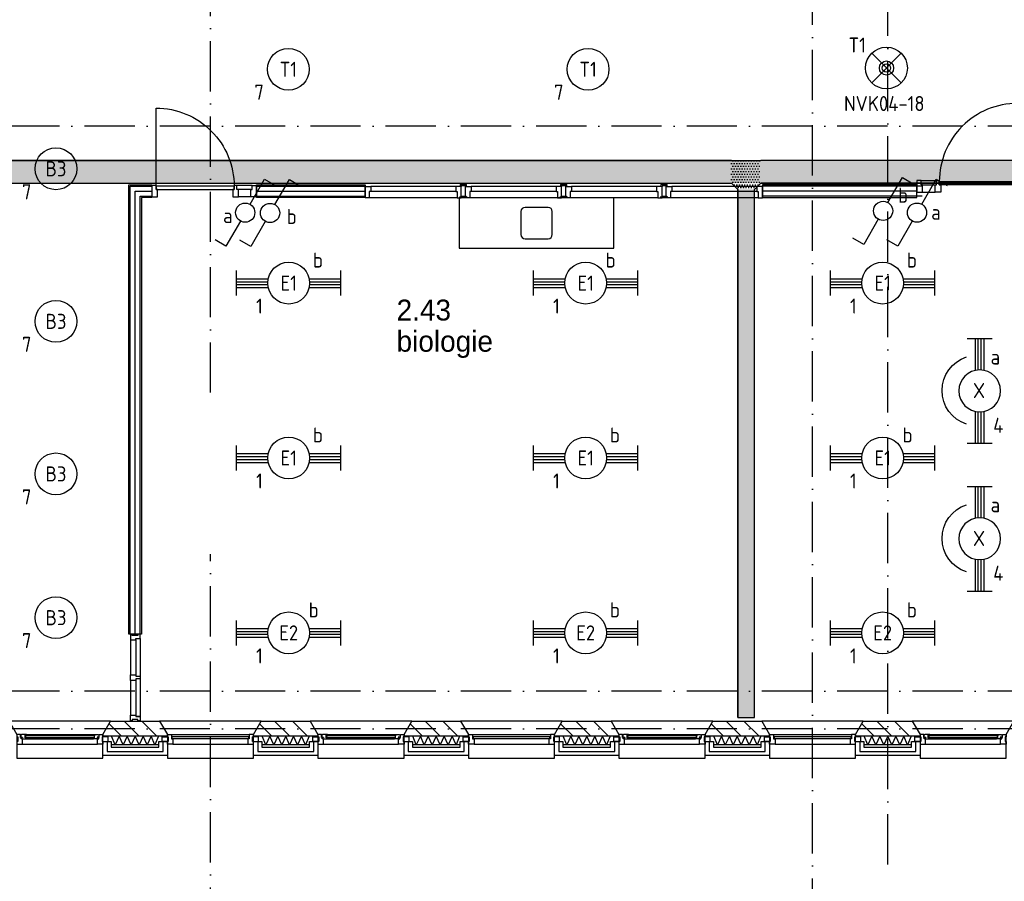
# Model space of a CAD drawing. Header units: millimetres. Extents: x -6587 to 112313, y 244 to 84344.
# Tile 40 of 63: x 39618 to 51392, y 39885 to 50181. Entities that reach past the tile are written whole.
import ezdxf
from ezdxf.enums import TextEntityAlignment as Align

# ---------------------------------------------------------------- set-up
doc = ezdxf.new("R2010")
doc.units = ezdxf.units.MM
doc.header["$LTSCALE"] = 100
doc.linetypes.add('B-SL0', pattern=[100000000.0, 0, -100000000.0])
doc.linetypes.add('DASHDOT', pattern=[9, 6, -1.5, 0, -1.5])
doc.layers.get('0').update_dxf_attribs({"color": 9, "linetype": 'CONTINUOUS'})
for name, color, linetype in [('AL$7----_STRAMIEN', 1, 'DASHDOT'), ('AL21----_BUITENWAND', 4, 'CONTINUOUS'), ('AL21K---_ISOLATIE', 1, 'CONTINUOUS'), ('AL22----_BINNENWAND', 7, 'CONTINUOUS'), ('AL28----_KONSTRUKTIE', 3, 'CONTINUOUS'), ('AL31----_BUITENKOZ', 7, 'CONTINUOUS'), ('AL32----_BINNENKOZ', 7, 'CONTINUOUS'), ('AL32----_DRAAIRICHTING', 1, 'CONTINUOUS'), ('AL66----_TRANSPINST', 7, 'CONTINUOUS'), ('AL74----', 7, 'CONTINUOUS'), ('ALL-----_REFLIJNEN', 8, 'CONTINUOUS'), ('ALXA3---_VOLZWART', 14, 'CONTINUOUS'), ('ALXAB---_PREFABBETON', 1, 'CONTINUOUS'), ('BOUW', 8, 'CONTINUOUS'), ('EB63101-_ATTRIB', 2, 'CONTINUOUS'), ('EB63102-_ATTRIB', 2, 'CONTINUOUS'), ('EB63501-_ATTRIB', 2, 'CONTINUOUS'), ('EL63101-_LICHT-ARM', 3, 'CONTINUOUS'), ('EL63101-LICHT-ARM', 3, 'CONTINUOUS'), ('EL63102-_LICHT-SCH', 3, 'CONTINUOUS'), ('EL63501-_NOODVRL-ARM', 3, 'CONTINUOUS'), ('KABELGOOT1', 8, 'CONTINUOUS'), ('LIJN025', 10, 'CONTINUOUS')]:
    doc.layers.add(name, color=color, linetype=linetype)
doc.styles.add('1_8', font='iso', dxfattribs={"width": 0.7, "height": 1.8})
doc.styles.add('2_0', font='iso', dxfattribs={"height": 200})
doc.styles.add('BURO-025', font='BUROFONT.shx', dxfattribs={"height": 250})
doc.styles.get("Standard").update_dxf_attribs({"font": 'iso.shx'})
pattern_1 = [(0, (-1717.716, 188607.497), (15.875, 31.75), [0, -31.75])]

# ---------------------------------------------------------------- blocks, each defined once
blk = doc.blocks.new('EJ3T20')
at = {"color": 0}
for p, q in [((-6.25, -1.5), (-6.25, 1.5)), ((6.25, -1.5), (6.25, 1.5)), ((-6.25, 0.52), (-2.44, 0.52)), ((-6.25, 0.17), (-2.49, 0.17)), ((2.44, 0.52), (6.25, 0.52)), ((2.49, 0.17), (6.25, 0.17)), ((-6.25, -0.17), (-2.49, -0.17)), ((-6.25, -0.52), (-2.44, -0.52)), ((2.44, -0.52), (6.25, -0.52)), ((2.49, -0.17), (6.25, -0.17))]:
    blk.add_line(p, q, dxfattribs=at)
blk.add_circle((0, 0), 2.5, dxfattribs=at)
at = {"color": 6, "style": '1_8'}
for tag, flags, p in [('SCHAK', 8, (3.5, 2.75)), ('A_CODE', 8, (0, 0)), ('GROEP', 8, (-3.5, -2.75)), ('KAST', 9, (3.5, -2.75))]:
    blk.add_attdef(tag, text='', height=1.8, dxfattribs=dict(at, flags=flags)).set_placement(p, align=Align.MIDDLE)
blk = doc.blocks.new('ES3SW')
for points in [[(0.58, 1), (2.31, 4), (3.61, 3.25)], [(-0.58, -1), (-2.31, -4), (-3.61, -3.25)]]:
    blk.add_lwpolyline(points)
blk.add_circle((0, 0), 1.15)
at = {"style": '1_8'}
for tag, flags, p in [('SCHAK', 8, (3, 5.5)), ('KAST', 9, (-3, 0.5)), ('M_CODE', 9, (0, 0)), ('DOEL', 9, (-3, -2)), ('GROEP', 9, (-3, -4.5))]:
    blk.add_attdef(tag, text='', height=1.8, dxfattribs=dict(at, flags=flags)).set_placement(p, align=Align.MIDDLE_CENTER)
blk = doc.blocks.new('ES3G00')
blk.add_circle((0, 0), 2.5)
at = {"color": 6, "style": '1_8'}
for tag, flags, p in [('SCHAK', 8, (3.5, 2.75)), ('A_CODE', 8, (0, 0)), ('GROEP', 8, (-3.5, -2.75)), ('KAST', 9, (3.5, -2.75))]:
    blk.add_attdef(tag, text='', height=1.8, dxfattribs=dict(at, flags=flags)).set_placement(p, align=Align.MIDDLE)
blk = doc.blocks.new('ES3G01')
at = {"color": 0}
for p, q in [((-1.77, 1.77), (1.77, -1.77)), ((1.77, 1.77), (-1.77, -1.77))]:
    blk.add_line(p, q, dxfattribs=at)
at = {"color": 6}
blk.add_lwpolyline([(1.77, -1.77), (1.75, -1.75)], dxfattribs=at)
blk.add_circle((0, 0), 2.5)
at = {"color": 0}
for radius in [0.85, 0.5]:
    blk.add_circle((0, 0), radius, dxfattribs=at)
at = {"color": 6, "style": '1_8'}
for tag, flags, p in [('A_CODE', 8, (-3.5, 2.75)), ('SCHAK', 8, (3.5, 2.75)), ('GROEP', 8, (-3.5, -2.75)), ('KAST', 9, (3.5, -2.75))]:
    blk.add_attdef(tag, text='', height=1.8, dxfattribs=dict(at, flags=flags)).set_placement(p, align=Align.MIDDLE)
blk = doc.blocks.new('PENDEL')
at = {"color": 0}
for p, q in [((-6.25, -1.5), (-6.25, 1.5)), ((6.25, -1.5), (6.25, 1.5)), ((-6.25, 0.52), (-2.44, 0.52)), ((-6.25, 0.18), (-2.49, 0.18)), ((2.44, 0.52), (6.25, 0.52)), ((2.49, 0.18), (6.25, 0.18)), ((-6.25, -0.18), (-2.49, -0.18)), ((-6.25, -0.52), (-2.44, -0.52)), ((2.44, -0.52), (6.25, -0.52)), ((2.49, -0.18), (6.25, -0.18))]:
    blk.add_line(p, q, dxfattribs=at)
blk.add_circle((0, 0), 2.5, dxfattribs=at)
at = {"layer": 'EL63101-_LICHT-ARM'}
blk.add_arc((0.04, -0.3), 4.21, 197.6135, 342.3865, dxfattribs=at)
at = {"color": 6, "style": '1_8'}
for tag, flags, p in [('SCHAK', 8, (3.5, 2.75)), ('A_CODE', 8, (0, 0)), ('GROEP', 8, (-3.5, -2.75)), ('KAST', 9, (3.5, -2.75))]:
    blk.add_attdef(tag, text='', height=1.8, dxfattribs=dict(at, flags=flags)).set_placement(p, align=Align.MIDDLE)
at = {"style": '1_8', "flags": 8}
blk.add_attdef('M_CODE', text='', height=3.6, dxfattribs=at).set_placement((0, 0), align=Align.MIDDLE_CENTER)
blk = doc.blocks.new('A$C3CED5FD2')
at = {"layer": 'AL74----'}
for p, q in [((0, 600), (0, 0)), ((1850, 600), (0, 600)), ((1850, 0), (1850, 600)), ((1062.5, 487.5), (787.5, 487.5)), ((737.5, 437.5), (737.5, 162.5)), ((1112.5, 162.5), (1112.5, 437.5)), ((0, 0), (1850, 0)), ((787.5, 112.5), (1062.5, 112.5))]:
    blk.add_line(p, q, dxfattribs=at)
for centre, start, end in [((787.5, 437.5), 90, 180), ((1062.5, 437.5), 0, 90), ((787.5, 162.5), 180, 270), ((1062.5, 162.5), 270, 0)]:
    blk.add_arc(centre, 50, start, end, dxfattribs=at)
blk = doc.blocks.new('EH100000')
at = {"linetype": 'ByBlock'}
for p, q in [((1, 0.5), (0, 0.5)), ((1, 0.5, 1), (0, 0.5, 1)), ((0, -0.5, 1), (1, -0.5, 1)), ((1, -0.5), (0, -0.5))]:
    blk.add_line(p, q, dxfattribs=at)
at = {"linetype": 'ByBlock', "invisible_edges": 15}
for points in [[(1, -0.5), (0, -0.5), (0, 0.5), (1, 0.5)], [(0, 0.5), (1, 0.5), (1, 0.5, 1), (0, 0.5, 1)], [(0, -0.5, 1), (1, -0.5, 1), (1, -0.5), (0, -0.5)]]:
    blk.add_3dface(points, dxfattribs=at)
at = {"linetype": 'ByBlock', "style": '2_0', "flags": 8}
blk.add_attdef('FUNCTIE', text='', height=0.5, dxfattribs=at).set_placement((0.5, 0), align=Align.MIDDLE)
at = {"linetype": 'ByBlock', "flags": 9}
blk.add_attdef('SCHOT', text='', height=0.5, dxfattribs=at).set_placement((0.5, 0), align=Align.MIDDLE)
blk = doc.blocks.new('EH100005')
blk.add_lwpolyline([(-1, -0.5), (0, -0.5), (0, 0.5), (-1, 0.5)])
at = {"style": '2_0', "flags": 9}
blk.add_attdef('HULPSTUK', text='', height=0.5, dxfattribs=at).set_placement((0, 0), align=Align.MIDDLE)
blk = doc.blocks.new('KG3FEF')
at = {"linetype": 'B-SL0'}
for p, q in [((-175, 135), (-175, -135)), ((175, -135), (175, 135)), ((-100, -210), (100, -210))]:
    blk.add_line(p, q, dxfattribs=at)
at = {"linetype": 'ByBlock'}
for points in [[(-175, 135), (0, 135), (0, 135), (175, 135)], [(-100, -210), (-100, -210), (-175, -135), (-175, -135)], [(175, -135), (175, -135), (100, -210), (100, -210)]]:
    blk.add_lwpolyline(points, dxfattribs=at)
at = {"flags": 3}
blk.add_attdef('HULPSTUK', (0, 0), '', height=1, rotation=270, dxfattribs=at)
blk = doc.blocks.new('A$Cb38f1ce1')
at = {"layer": 'KABELGOOT1'}
h = blk.add_hatch(dxfattribs=at)
h.set_pattern_fill('DOTS', color=256, scale=20, style=0)
h.set_pattern_definition(pattern_1)
h.paths.add_polyline_path([(57568, 41700), (57643, 41625), (57643, 41700)])
h.paths.add_polyline_path([(57643, 41970), (30668, 41970), (30668, 41700), (57643, 41700)])
h = blk.add_hatch(dxfattribs=at)
h.set_pattern_fill('DOTS', color=256, scale=20, style=0)
h.set_pattern_definition(pattern_1)
h.paths.add_polyline_path([(44878, 41700), (44953, 41625), (45153, 41625), (45228, 41700), (45228, 41970), (45053, 41970), (44878, 41970)])
h = blk.add_hatch(dxfattribs=at)
h.set_pattern_fill('DOTS', color=256, scale=20, style=0)
h.set_pattern_definition(pattern_1)
h.paths.add_polyline_path([(45153, 41625), (44953, 41625), (44953, 35314), (45153, 35314)])
at = {"layer": 'AL$7----_STRAMIEN', "color": 1}
blk.add_line((86348, 42380), (750, 42380), dxfattribs=at)
for points in [[(38648, 39197), (38648, 70113)], [(45848, 32791), (45848, 70113)], [(46748, 33559), (46748, 44712)], [(38648, 32684), (38648, 37266)], [(86348, 35630), (1577, 35630)], [(86348, 35180), (750, 35180)]]:
    blk.add_lwpolyline(points, dxfattribs=at)
at = {"layer": 'AL21----_BUITENWAND', "color": 8}
for p, q in [((37363, 34860), (37363, 35029)), ((37363, 35029), (37463, 35029)), ((37463, 35029), (37463, 34960)), ((38033, 34960), (38033, 35029)), ((38033, 35029), (38133, 35029)), ((38133, 35029), (38133, 34860)), ((39163, 34860), (39163, 35029)), ((39163, 35029), (39263, 35029)), ((39263, 35029), (39263, 34960)), ((39833, 34960), (39833, 35029)), ((39833, 35029), (39933, 35029)), ((39933, 35029), (39933, 34860)), ((40963, 34860), (40963, 35029)), ((40963, 35029), (41063, 35029)), ((41063, 35029), (41063, 34960)), ((41633, 34960), (41633, 35029)), ((41633, 35029), (41733, 35029)), ((41733, 35029), (41733, 34860)), ((42763, 34860), (42763, 35029)), ((42763, 35029), (42863, 35029)), ((42863, 35029), (42863, 34960)), ((43433, 34960), (43433, 35029)), ((43433, 35029), (43533, 35029)), ((43533, 35029), (43533, 34860)), ((44563, 34860), (44563, 35029)), ((44563, 35029), (44663, 35029)), ((44663, 35029), (44663, 34960)), ((45233, 34960), (45233, 35029)), ((45233, 35029), (45333, 35029)), ((45333, 35029), (45333, 34860)), ((46363, 34860), (46363, 35029)), ((46363, 35029), (46463, 35029)), ((46463, 35029), (46463, 34960)), ((47033, 34960), (47033, 35029)), ((47033, 35029), (47133, 35029)), ((47133, 35029), (47133, 34860)), ((38133, 34860), (37363, 34860)), ((37463, 34960), (38033, 34960)), ((39933, 34860), (39163, 34860)), ((39263, 34960), (39833, 34960)), ((41733, 34860), (40963, 34860)), ((41063, 34960), (41633, 34960)), ((43533, 34860), (42763, 34860)), ((42863, 34960), (43433, 34960)), ((45333, 34860), (44563, 34860)), ((44663, 34960), (45233, 34960)), ((47133, 34860), (46363, 34860)), ((46463, 34960), (47033, 34960))]:
    blk.add_line(p, q, dxfattribs=at)
at = {"layer": 'AL21K---_ISOLATIE', "color": 8, "linetype": 'Continuous'}
for p, q in [((38033, 35090), (37463, 35090)), ((37510, 34990), (37467, 35090)), ((37558, 35090), (37510, 34990)), ((37605, 34990), (37558, 35090)), ((37653, 35090), (37605, 34990)), ((37700, 34990), (37653, 35090)), ((37748, 35090), (37700, 34990)), ((37795, 34990), (37748, 35090)), ((37843, 35090), (37795, 34990)), ((37890, 34990), (37843, 35090)), ((37938, 35090), (37890, 34990)), ((37985, 34990), (37938, 35090)), ((38028, 35090), (37985, 34990)), ((39833, 35090), (39263, 35090)), ((39310, 34990), (39267, 35090)), ((39358, 35090), (39310, 34990)), ((39405, 34990), (39358, 35090)), ((39453, 35090), (39405, 34990)), ((39500, 34990), (39453, 35090)), ((39548, 35090), (39500, 34990)), ((39595, 34990), (39548, 35090)), ((39643, 35090), (39595, 34990)), ((39690, 34990), (39643, 35090)), ((39738, 35090), (39690, 34990)), ((39785, 34990), (39738, 35090)), ((39828, 35090), (39785, 34990)), ((41633, 35090), (41063, 35090)), ((41110, 34990), (41067, 35090)), ((41158, 35090), (41110, 34990)), ((41205, 34990), (41158, 35090)), ((41253, 35090), (41205, 34990)), ((41300, 34990), (41253, 35090)), ((41348, 35090), (41300, 34990)), ((41395, 34990), (41348, 35090)), ((41443, 35090), (41395, 34990)), ((41490, 34990), (41443, 35090)), ((41538, 35090), (41490, 34990)), ((41585, 34990), (41538, 35090)), ((41628, 35090), (41585, 34990)), ((43433, 35090), (42863, 35090)), ((42910, 34990), (42867, 35090)), ((42958, 35090), (42910, 34990)), ((43005, 34990), (42958, 35090)), ((43053, 35090), (43005, 34990)), ((43100, 34990), (43053, 35090)), ((43148, 35090), (43100, 34990)), ((43195, 34990), (43148, 35090)), ((43243, 35090), (43195, 34990)), ((43290, 34990), (43243, 35090)), ((43338, 35090), (43290, 34990)), ((43385, 34990), (43338, 35090)), ((43428, 35090), (43385, 34990)), ((45233, 35090), (44663, 35090)), ((44710, 34990), (44667, 35090)), ((44758, 35090), (44710, 34990)), ((44805, 34990), (44758, 35090)), ((44853, 35090), (44805, 34990)), ((44900, 34990), (44853, 35090)), ((44948, 35090), (44900, 34990)), ((44995, 34990), (44948, 35090)), ((45043, 35090), (44995, 34990)), ((45090, 34990), (45043, 35090)), ((45138, 35090), (45090, 34990)), ((45185, 34990), (45138, 35090)), ((45228, 35090), (45185, 34990)), ((47033, 35090), (46463, 35090)), ((46510, 34990), (46467, 35090)), ((46558, 35090), (46510, 34990)), ((46605, 34990), (46558, 35090)), ((46653, 35090), (46605, 34990)), ((46700, 34990), (46653, 35090)), ((46748, 35090), (46700, 34990)), ((46795, 34990), (46748, 35090)), ((46843, 35090), (46795, 34990)), ((46890, 34990), (46843, 35090)), ((46938, 35090), (46890, 34990)), ((46985, 34990), (46938, 35090)), ((47028, 35090), (46985, 34990)), ((38033, 34990), (37463, 34990)), ((39833, 34990), (39263, 34990)), ((41633, 34990), (41063, 34990)), ((43433, 34990), (42863, 34990)), ((45233, 34990), (44663, 34990)), ((47033, 34990), (46463, 34990))]:
    blk.add_line(p, q, dxfattribs=at)
at = {"layer": 'AL22----_BINNENWAND', "color": 8}
for p, q in [((37673, 36309), (37673, 41680)), ((37673, 41680), (37948, 41680)), ((37948, 41680), (37948, 41530)), ((39199, 41680), (40498, 41680)), ((39199, 41530), (39199, 41680)), ((40498, 41680), (40498, 41530)), ((47097, 41680), (45248, 41680)), ((45248, 41680), (45248, 41530)), ((37948, 41530), (37823, 41530)), ((37823, 41530), (37823, 36309)), ((40498, 41530), (39199, 41530)), ((45248, 41530), (47097, 41530)), ((37823, 36309), (37673, 36309))]:
    blk.add_line(p, q, dxfattribs=at)
at = {"layer": 'AL22----_BINNENWAND', "color": 8, "linetype": 'Continuous'}
for p, q in [((37688, 36309), (37688, 41665)), ((37688, 41665), (37948, 41665)), ((39199, 41665), (40498, 41665)), ((47158, 41665), (45248, 41665)), ((47097, 41665), (45248, 41665)), ((37808, 36309), (37808, 41545)), ((37808, 41545), (37948, 41545)), ((39199, 41545), (40498, 41545)), ((47158, 41545), (45248, 41545)), ((47097, 41545), (45248, 41545))]:
    blk.add_line(p, q, dxfattribs=at)
at = {"layer": 'AL28----_KONSTRUKTIE', "color": 8}
for p, q in [((37363, 35110), (37455, 35270)), ((37455, 35270), (38040, 35270)), ((38040, 35270), (38133, 35110)), ((39163, 35110), (39255, 35270)), ((39255, 35270), (39840, 35270)), ((39840, 35270), (39933, 35110)), ((40963, 35110), (41055, 35270)), ((41055, 35270), (41640, 35270)), ((41640, 35270), (41733, 35110)), ((42763, 35110), (42855, 35270)), ((42855, 35270), (43440, 35270)), ((43440, 35270), (43533, 35110)), ((44563, 35110), (44655, 35270)), ((44655, 35270), (45240, 35270)), ((45240, 35270), (45333, 35110)), ((46363, 35110), (46455, 35270)), ((46455, 35270), (47040, 35270)), ((47040, 35270), (47133, 35110)), ((37363, 35090), (37363, 35110)), ((38133, 35090), (37363, 35090)), ((38133, 35110), (38133, 35090)), ((39163, 35090), (39163, 35110)), ((39933, 35090), (39163, 35090)), ((39933, 35110), (39933, 35090)), ((40963, 35090), (40963, 35110)), ((41733, 35090), (40963, 35090)), ((41733, 35110), (41733, 35090)), ((42763, 35090), (42763, 35110)), ((43533, 35090), (42763, 35090)), ((43533, 35110), (43533, 35090)), ((44563, 35090), (44563, 35110)), ((45333, 35090), (44563, 35090)), ((45333, 35110), (45333, 35090)), ((46363, 35090), (46363, 35110)), ((47133, 35090), (46363, 35090)), ((47133, 35110), (47133, 35090))]:
    blk.add_line(p, q, dxfattribs=at)
at = {"layer": 'AL31----_BUITENKOZ', "color": 8}
for points in [[(37363, 35110), (37455, 35270), (36240, 35270), (36333, 35110), (36333, 34830), (37363, 34830)], [(39163, 35110), (39255, 35270), (38040, 35270), (38133, 35110), (38133, 34830), (39163, 34830)], [(40963, 35110), (41055, 35270), (39840, 35270), (39933, 35110), (39933, 34830), (40963, 34830)], [(42763, 35110), (42855, 35270), (41640, 35270), (41733, 35110), (41733, 34830), (42763, 34830)], [(44563, 35110), (44655, 35270), (43440, 35270), (43533, 35110), (43533, 34830), (44563, 34830)], [(46363, 35110), (46455, 35270), (45240, 35270), (45333, 35110), (45333, 34830), (46363, 34830)], [(48163, 35110), (48255, 35270), (47040, 35270), (47133, 35110), (47133, 34830), (48163, 34830)], [(36333, 35110), (36333, 35085), (36343, 35085), (36343, 35029), (36333, 35029), (36333, 34996), (36400, 34996), (36400, 35059), (36383, 35059), (36383, 35074), (36377, 35074), (36377, 35110)], [(36389, 35113), (36387, 35109), (36380, 35109), (36380, 35079), (36402, 35079), (36402, 35074), (36394, 35074), (36394, 35059), (36400, 35059), (36447, 35059), (36449, 35072), (36432, 35072), (36432, 35113)], [(36432, 35111), (36432, 35097), (36449, 35097), (36449, 35111)], [(37306, 35113), (37308, 35109), (37315, 35109), (37315, 35079), (37293, 35079), (37293, 35074), (37301, 35074), (37301, 35059), (37296, 35059), (37249, 35059), (37246, 35072), (37263, 35072), (37263, 35113)], [(37263, 35111), (37263, 35097), (37246, 35097), (37246, 35111)], [(37363, 35110), (37363, 35085), (37353, 35085), (37353, 35029), (37363, 35029), (37363, 34996), (37296, 34996), (37296, 35059), (37313, 35059), (37313, 35074), (37319, 35074), (37319, 35110)], [(39933, 35110), (39933, 35085), (39943, 35085), (39943, 35029), (39933, 35029), (39933, 34996), (40000, 34996), (40000, 35059), (39983, 35059), (39983, 35074), (39977, 35074), (39977, 35110)], [(39989, 35113), (39987, 35109), (39980, 35109), (39980, 35079), (40002, 35079), (40002, 35074), (39994, 35074), (39994, 35059), (40000, 35059), (40047, 35059), (40049, 35072), (40032, 35072), (40032, 35113)], [(40032, 35111), (40032, 35097), (40049, 35097), (40049, 35111)], [(40906, 35113), (40908, 35109), (40915, 35109), (40915, 35079), (40893, 35079), (40893, 35074), (40901, 35074), (40901, 35059), (40896, 35059), (40849, 35059), (40846, 35072), (40863, 35072), (40863, 35113)], [(40863, 35111), (40863, 35097), (40846, 35097), (40846, 35111)], [(40963, 35110), (40963, 35085), (40953, 35085), (40953, 35029), (40963, 35029), (40963, 34996), (40896, 34996), (40896, 35059), (40913, 35059), (40913, 35074), (40919, 35074), (40919, 35110)], [(43533, 35110), (43533, 35085), (43543, 35085), (43543, 35029), (43533, 35029), (43533, 34996), (43600, 34996), (43600, 35059), (43583, 35059), (43583, 35074), (43577, 35074), (43577, 35110)], [(43589, 35113), (43587, 35109), (43580, 35109), (43580, 35079), (43602, 35079), (43602, 35074), (43594, 35074), (43594, 35059), (43600, 35059), (43647, 35059), (43649, 35072), (43632, 35072), (43632, 35113)], [(43632, 35111), (43632, 35097), (43649, 35097), (43649, 35111)], [(44506, 35113), (44508, 35109), (44515, 35109), (44515, 35079), (44493, 35079), (44493, 35074), (44501, 35074), (44501, 35059), (44496, 35059), (44449, 35059), (44446, 35072), (44463, 35072), (44463, 35113)], [(44463, 35111), (44463, 35097), (44446, 35097), (44446, 35111)], [(44563, 35110), (44563, 35085), (44553, 35085), (44553, 35029), (44563, 35029), (44563, 34996), (44496, 34996), (44496, 35059), (44513, 35059), (44513, 35074), (44519, 35074), (44519, 35110)], [(47133, 35110), (47133, 35085), (47143, 35085), (47143, 35029), (47133, 35029), (47133, 34996), (47200, 34996), (47200, 35059), (47183, 35059), (47183, 35074), (47177, 35074), (47177, 35110)], [(47189, 35113), (47187, 35109), (47180, 35109), (47180, 35079), (47202, 35079), (47202, 35074), (47194, 35074), (47194, 35059), (47200, 35059), (47247, 35059), (47249, 35072), (47232, 35072), (47232, 35113)], [(47232, 35111), (47232, 35097), (47249, 35097), (47249, 35111)], [(48106, 35113), (48108, 35109), (48115, 35109), (48115, 35079), (48093, 35079), (48093, 35074), (48101, 35074), (48101, 35059), (48096, 35059), (48049, 35059), (48046, 35072), (48063, 35072), (48063, 35113)], [(48063, 35111), (48063, 35097), (48046, 35097), (48046, 35111)], [(48163, 35110), (48163, 35085), (48153, 35085), (48153, 35029), (48163, 35029), (48163, 34996), (48096, 34996), (48096, 35059), (48113, 35059), (48113, 35074), (48119, 35074), (48119, 35110)], [(37353, 35085), (37353, 35029), (37424, 35029), (37424, 35085)], [(38143, 35085), (38143, 35029), (38072, 35029), (38072, 35085)], [(39153, 35085), (39153, 35029), (39224, 35029), (39224, 35085)], [(39943, 35085), (39943, 35029), (39872, 35029), (39872, 35085)], [(40953, 35085), (40953, 35029), (41024, 35029), (41024, 35085)], [(41743, 35085), (41743, 35029), (41672, 35029), (41672, 35085)], [(42753, 35085), (42753, 35029), (42824, 35029), (42824, 35085)], [(43543, 35085), (43543, 35029), (43472, 35029), (43472, 35085)], [(44553, 35085), (44553, 35029), (44624, 35029), (44624, 35085)], [(45343, 35085), (45343, 35029), (45272, 35029), (45272, 35085)], [(46353, 35085), (46353, 35029), (46424, 35029), (46424, 35085)], [(47143, 35085), (47143, 35029), (47072, 35029), (47072, 35085)]]:
    blk.add_lwpolyline(points, close=True, dxfattribs=at)
for points in [[(36432, 35113), (37263, 35113)], [(38183, 35110), (39113, 35110)], [(40032, 35113), (40863, 35113)], [(41783, 35110), (42713, 35110)], [(43632, 35113), (44463, 35113)], [(45383, 35110), (46313, 35110)], [(47232, 35113), (48063, 35113)], [(36400, 34996), (37296, 34996)], [(36447, 35059), (37249, 35059)], [(38200, 34996), (39096, 34996)], [(40000, 34996), (40896, 34996)], [(40047, 35059), (40849, 35059)], [(41800, 34996), (42696, 34996)], [(43600, 34996), (44496, 34996)], [(43647, 35059), (44449, 35059)], [(45400, 34996), (46296, 34996)], [(47200, 34996), (48096, 34996)], [(47247, 35059), (48049, 35059)]]:
    blk.add_lwpolyline(points, dxfattribs=at)
at = {"layer": 'AL31----_BUITENKOZ', "color": 8, "linetype": 'Continuous'}
for points in [[(36434, 35095), (36434, 35074), (37261, 35074), (37261, 35095)], [(38183, 35110), (38183, 35110), (38183, 35059), (38200, 35059), (38200, 34996), (38200, 34996), (38200, 34996), (38200, 34996), (38200, 34996), (38133, 34996), (38133, 35029), (38143, 35029), (38143, 35085), (38133, 35085), (38133, 35085), (38133, 35110)], [(39113, 35110), (39113, 35110), (39113, 35059), (39096, 35059), (39096, 34996), (39096, 34996), (39096, 34996), (39096, 34996), (39096, 34996), (39163, 34996), (39163, 35029), (39153, 35029), (39153, 35085), (39163, 35085), (39163, 35085), (39163, 35110)], [(40034, 35095), (40034, 35074), (40861, 35074), (40861, 35095)], [(41783, 35110), (41783, 35110), (41783, 35059), (41800, 35059), (41800, 34996), (41800, 34996), (41800, 34996), (41800, 34996), (41800, 34996), (41733, 34996), (41733, 35029), (41743, 35029), (41743, 35085), (41733, 35085), (41733, 35085), (41733, 35110)], [(42713, 35110), (42713, 35110), (42713, 35059), (42696, 35059), (42696, 34996), (42696, 34996), (42696, 34996), (42696, 34996), (42696, 34996), (42763, 34996), (42763, 35029), (42753, 35029), (42753, 35085), (42763, 35085), (42763, 35085), (42763, 35110)], [(43634, 35095), (43634, 35074), (44461, 35074), (44461, 35095)], [(45383, 35110), (45383, 35110), (45383, 35059), (45400, 35059), (45400, 34996), (45400, 34996), (45400, 34996), (45400, 34996), (45400, 34996), (45333, 34996), (45333, 35029), (45343, 35029), (45343, 35085), (45333, 35085), (45333, 35085), (45333, 35110)], [(46313, 35110), (46313, 35110), (46313, 35059), (46296, 35059), (46296, 34996), (46296, 34996), (46296, 34996), (46296, 34996), (46296, 34996), (46363, 34996), (46363, 35029), (46353, 35029), (46353, 35085), (46363, 35085), (46363, 35085), (46363, 35110)], [(47234, 35095), (47234, 35074), (48061, 35074), (48061, 35095)], [(38188, 35084), (38188, 35063), (39108, 35063), (39108, 35084)], [(41788, 35084), (41788, 35063), (42708, 35063), (42708, 35084)], [(45388, 35084), (45388, 35063), (46308, 35063), (46308, 35084)]]:
    blk.add_lwpolyline(points, close=True, dxfattribs=at)
at = {"layer": 'AL32----_BINNENKOZ', "color": 8}
blk.add_line((37806, 35325), (37755, 35325), dxfattribs=at)
for points in [[(41698, 41667), (41710, 41667), (41710, 41685), (41648, 41685), (41635, 41685), (41635, 41667)], [(42898, 41667), (42910, 41667), (42910, 41685), (42848, 41685), (42835, 41685), (42835, 41667)], [(44098, 41667), (44110, 41667), (44110, 41685), (44048, 41685), (44035, 41685), (44035, 41667)], [(38965, 41674), (38932, 41674), (38932, 41623), (38915, 41623), (38915, 41535), (38982, 41535), (38982, 41623), (38965, 41623), (38965, 41674), (38932, 41674)], [(39149, 41674), (38965, 41674)], [(39132, 41623), (38982, 41623)], [(40498, 41523), (40498, 41662), (40565, 41662), (40565, 41599), (40548, 41599), (40548, 41523), (40498, 41523)], [(41581, 41662), (40565, 41662)], [(41581, 41599), (40565, 41599)], [(41648, 41523), (41648, 41662), (41581, 41662), (41581, 41599), (41598, 41599), (41598, 41523), (41648, 41523)], [(41698, 41662), (41698, 41667), (41648, 41667), (41648, 41662)], [(41698, 41523), (41698, 41662), (41765, 41662), (41765, 41599), (41748, 41599), (41748, 41523), (41698, 41523)], [(42781, 41662), (41765, 41662)], [(42781, 41599), (41765, 41599)], [(42848, 41523), (42848, 41662), (42781, 41662), (42781, 41599), (42798, 41599), (42798, 41523), (42848, 41523)], [(42898, 41662), (42898, 41667), (42848, 41667), (42848, 41662)], [(42898, 41523), (42898, 41662), (42965, 41662), (42965, 41599), (42948, 41599), (42948, 41523), (42898, 41523)], [(43981, 41662), (42965, 41662)], [(43981, 41599), (42965, 41599)], [(44048, 41523), (44048, 41662), (43981, 41662), (43981, 41599), (43998, 41599), (43998, 41523), (44048, 41523)], [(44098, 41662), (44098, 41667), (44048, 41667), (44048, 41662)], [(44098, 41523), (44098, 41662), (44165, 41662), (44165, 41599), (44148, 41599), (44148, 41523), (44098, 41523)], [(45181, 41662), (44165, 41662)], [(45181, 41599), (44165, 41599)], [(45248, 41523), (45248, 41662), (45181, 41662), (45181, 41599), (45198, 41599), (45198, 41523), (45248, 41523)], [(39132, 41535), (38982, 41535)], [(41598, 41523), (40548, 41523)], [(41698, 41542), (41710, 41542), (41710, 41524), (41648, 41524), (41635, 41524), (41635, 41542)], [(41698, 41548), (41698, 41542), (41648, 41542), (41648, 41548)], [(42798, 41523), (41748, 41523)], [(42898, 41542), (42910, 41542), (42910, 41524), (42848, 41524), (42835, 41524), (42835, 41542)], [(42898, 41548), (42898, 41542), (42848, 41542), (42848, 41548)], [(43998, 41523), (42948, 41523)], [(44098, 41542), (44110, 41542), (44110, 41524), (44048, 41524), (44035, 41524), (44035, 41542)], [(44098, 41548), (44098, 41542), (44048, 41542), (44048, 41548)], [(45198, 41523), (44148, 41523)], [(37806, 36309), (37781, 36309), (37781, 36293), (37714, 36293), (37714, 36309), (37692, 36309), (37692, 36242), (37755, 36242), (37755, 36259), (37806, 36259), (37806, 36309)], [(37692, 36242), (37692, 35826)], [(37692, 36242), (37692, 35826)], [(37755, 36242), (37755, 35826)], [(37806, 36259), (37806, 35809)], [(37806, 35776), (37755, 35776), (37755, 35759), (37692, 35759), (37692, 35826), (37755, 35826), (37755, 35809), (37806, 35809), (37806, 35776)], [(37692, 35758), (37692, 35342)], [(37755, 35758), (37755, 35342)], [(37806, 35775), (37806, 35325)], [(37806, 35275), (37781, 35275), (37781, 35291), (37714, 35291), (37714, 35275), (37692, 35275), (37692, 35342), (37755, 35342), (37755, 35325), (37806, 35325), (37806, 35275)]]:
    blk.add_lwpolyline(points, dxfattribs=at)
for points in [[(38015, 41623), (37998, 41623), (37998, 41674), (37948, 41674), (37948, 41535), (38015, 41535)], [(38932, 41623), (38932, 41663), (37998, 41663), (37998, 41623)], [(39132, 41623), (39149, 41623), (39149, 41674), (39199, 41674), (39199, 41535), (39132, 41535)]]:
    blk.add_lwpolyline(points, close=True, dxfattribs=at)
at = {"layer": 'AL32----_DRAAIRICHTING', "color": 8}
for points in [[(48298, 41720), (48298, 42654, 0.414214), (47364, 41720, 0.414214)], [(37998, 41663), (37998, 42597, -0.414214), (38932, 41663, -0.414214)]]:
    blk.add_lwpolyline(points, format="xyb", dxfattribs=at)
for points in [[(47147, 41731), (47331, 41731)], [(47164, 41680), (47314, 41680)], [(47331, 41731), (47364, 41731), (47364, 41680), (47381, 41680), (47381, 41592), (47314, 41592), (47314, 41680), (47331, 41680), (47331, 41731), (47364, 41731)], [(47164, 41592), (47314, 41592)]]:
    blk.add_lwpolyline(points, dxfattribs=at)
blk.add_lwpolyline([(47364, 41680), (47364, 41720), (48298, 41720), (48298, 41680)], close=True, dxfattribs=at)
at = {"layer": 'AL66----_TRANSPINST', "color": 8, "linetype": 'Continuous'}
blk.add_line((47097, 41530), (47097, 41680), dxfattribs=at)
blk.add_lwpolyline([(47164, 41680), (47147, 41680), (47147, 41731), (47097, 41731), (47097, 41592), (47164, 41592)], close=True, dxfattribs=at)
at = {"layer": 'ALL-----_REFLIJNEN', "color": 8, "linetype": 'Continuous'}
for p, q in [((37748, 36309), (37748, 41605)), ((37748, 41605), (37948, 41605)), ((39199, 41605), (40498, 41605)), ((47097, 41605), (45248, 41605)), ((37413, 35029), (37413, 34910)), ((38083, 34910), (38083, 35029)), ((39213, 35029), (39213, 34910)), ((39883, 34910), (39883, 35029)), ((41013, 35029), (41013, 34910)), ((41683, 34910), (41683, 35029)), ((42813, 35029), (42813, 34910)), ((43483, 34910), (43483, 35029)), ((44613, 35029), (44613, 34910)), ((45283, 34910), (45283, 35029)), ((46413, 35029), (46413, 34910)), ((47083, 34910), (47083, 35029)), ((37413, 34910), (38083, 34910)), ((39213, 34910), (39883, 34910)), ((41013, 34910), (41683, 34910)), ((42813, 34910), (43483, 34910)), ((44613, 34910), (45283, 34910)), ((46413, 34910), (47083, 34910))]:
    blk.add_line(p, q, dxfattribs=at)
at = {"layer": 'ALXA3---_VOLZWART', "color": 8}
for p, q in [((37413, 35029), (37413, 34910)), ((38083, 34910), (38083, 35029)), ((39213, 35029), (39213, 34910)), ((39883, 34910), (39883, 35029)), ((41013, 35029), (41013, 34910)), ((41683, 34910), (41683, 35029)), ((42813, 35029), (42813, 34910)), ((43483, 34910), (43483, 35029)), ((44613, 35029), (44613, 34910)), ((45283, 34910), (45283, 35029)), ((46413, 35029), (46413, 34910)), ((47083, 34910), (47083, 35029)), ((37413, 34910), (38083, 34910)), ((39213, 34910), (39883, 34910)), ((41013, 34910), (41683, 34910)), ((42813, 34910), (43483, 34910)), ((44613, 34910), (45283, 34910)), ((46413, 34910), (47083, 34910))]:
    blk.add_line(p, q, dxfattribs=at)
at = {"layer": 'ALXAB---_PREFABBETON', "color": 8}
for p, q in [((37584, 35090), (37436, 35238)), ((37796, 35090), (37616, 35270)), ((38008, 35090), (37828, 35270)), ((39384, 35090), (39236, 35238)), ((39596, 35090), (39416, 35270)), ((39808, 35090), (39628, 35270)), ((41184, 35090), (41036, 35238)), ((41396, 35090), (41216, 35270)), ((41608, 35090), (41428, 35270)), ((42984, 35090), (42836, 35238)), ((43196, 35090), (43016, 35270)), ((43408, 35090), (43228, 35270)), ((44784, 35090), (44636, 35238)), ((44996, 35090), (44816, 35270)), ((45208, 35090), (45028, 35270)), ((46584, 35090), (46436, 35238)), ((46796, 35090), (46616, 35270)), ((47008, 35090), (46828, 35270)), ((37372, 35090), (37363, 35099)), ((39172, 35090), (39163, 35099)), ((40972, 35090), (40963, 35099)), ((42772, 35090), (42763, 35099)), ((44572, 35090), (44563, 35099)), ((46372, 35090), (46363, 35099))]:
    blk.add_line(p, q, dxfattribs=at)
at = {"layer": 'AL74----'}
blk.add_blockref('A$C3CED5FD2', (41623, 40923), dxfattribs=at)
at = {"layer": 'KABELGOOT1', "zscale": 60}
for name, p, xscale, yscale, rotation in [('EH100000', (44878, 41835, 3650), 10553, 270, 180), ('EH100000', (45053, 41625, 3650), 6310.999999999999, 200, 270), ('EH100005', (45053, 35314, 3650), 60, 200, 270)]:
    blk.add_blockref(name, p, dxfattribs=dict(at, xscale=xscale, yscale=yscale, rotation=rotation))
at = {"layer": 'KABELGOOT1'}
blk.add_blockref('KG3FEF', (45053, 41835, 3650), dxfattribs=at)
at = {"layer": 'KABELGOOT1', "xscale": 12339.99999999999, "yscale": 270, "zscale": 60}
blk.add_blockref('EH100000', (45228, 41835, 3650), dxfattribs=at)
at = {"layer": 'BOUW', "style": 'BURO-025'}
for s, p in [('2.43', (40874, 40059)), ('biologie', (40874, 39686))]:
    blk.add_text(s, height=250, dxfattribs=at).set_placement(p)

msp = doc.modelspace()

# ---------------------------------------------------------------- block references
at = {"layer": 'EL63101-_LICHT-ARM'}
ref = msp.add_blockref('ES3G00', (42831, 49588, 2600), dxfattribs=dict(at, xscale=100, yscale=100, zscale=100))
ref.add_attrib('A_CODE', 'T1', dxfattribs={"layer": 'EB63101-_ATTRIB', "color": 1, "height": 180, "style": '1_8', "flags": 8}).set_placement((42831, 49588, 2600), align=Align.MIDDLE)
ref.add_attrib('GROEP', '7', dxfattribs={"layer": 'EB63101-_ATTRIB', "color": 1, "height": 180, "style": '1_8', "flags": 8}).set_placement((42481, 49314, 2600), align=Align.MIDDLE)
ref = msp.add_blockref('ES3G00', (46415, 49588, 2600), dxfattribs=dict(at, xscale=100, yscale=100, zscale=100))
ref.add_attrib('A_CODE', 'T1', dxfattribs={"layer": 'EB63101-_ATTRIB', "color": 1, "height": 180, "style": '1_8', "flags": 8}).set_placement((46415, 49588, 2600), align=Align.MIDDLE)
ref.add_attrib('GROEP', '7', dxfattribs={"layer": 'EB63101-_ATTRIB', "color": 1, "height": 180, "style": '1_8', "flags": 8}).set_placement((46065, 49314, 2600), align=Align.MIDDLE)
ref = msp.add_blockref('ES3G00', (40052, 48399, 3500), dxfattribs=dict(at, xscale=100, yscale=100, zscale=100))
ref.add_attrib('A_CODE', 'B3', dxfattribs={"layer": 'EB63101-_ATTRIB', "color": 1, "height": 180, "style": '1_8', "flags": 8}).set_placement((40052, 48399, 3500), align=Align.MIDDLE)
ref.add_attrib('GROEP', '7', dxfattribs={"layer": 'EB63101-_ATTRIB', "color": 1, "height": 180, "style": '1_8', "flags": 8}).set_placement((39702, 48124, 3500), align=Align.MIDDLE)
ref = msp.add_blockref('EJ3T20', (42835, 47033, 3500), dxfattribs=dict(at, xscale=100, yscale=100, zscale=100))
ref.add_attrib('A_CODE', 'E1', dxfattribs={"layer": 'EB63101-_ATTRIB', "color": 1, "height": 180, "style": '1_8', "flags": 8}).set_placement((42835, 47033, 3500), align=Align.MIDDLE)
ref.add_attrib('GROEP', '1', dxfattribs={"layer": 'EB63101-_ATTRIB', "color": 1, "height": 180, "style": '1_8', "flags": 8}).set_placement((42485, 46758, 3500), align=Align.MIDDLE)
ref.add_attrib('SCHAK', 'b', dxfattribs={"layer": 'EB63101-_ATTRIB', "color": 1, "height": 180, "style": '1_8', "flags": 8}).set_placement((43185, 47308, 3500), align=Align.MIDDLE)
ref = msp.add_blockref('EJ3T20', (46386, 47033, 3500), dxfattribs=dict(at, xscale=100, yscale=100, zscale=100))
ref.add_attrib('A_CODE', 'E1', dxfattribs={"layer": 'EB63101-_ATTRIB', "color": 1, "height": 180, "style": '1_8', "flags": 8}).set_placement((46386, 47033, 3500), align=Align.MIDDLE)
ref.add_attrib('GROEP', '1', dxfattribs={"layer": 'EB63101-_ATTRIB', "color": 1, "height": 180, "style": '1_8', "flags": 8}).set_placement((46036, 46758, 3500), align=Align.MIDDLE)
ref.add_attrib('SCHAK', 'b ', dxfattribs={"layer": 'EB63101-_ATTRIB', "color": 1, "height": 180, "style": '1_8', "flags": 8}).set_placement((46736, 47308, 3500), align=Align.MIDDLE)
ref = msp.add_blockref('EJ3T20', (49937, 47033, 3500), dxfattribs=dict(at, xscale=100, yscale=100, zscale=100))
ref.add_attrib('A_CODE', 'E1', dxfattribs={"layer": 'EB63101-_ATTRIB', "color": 1, "height": 180, "style": '1_8', "flags": 8}).set_placement((49937, 47033, 3500), align=Align.MIDDLE)
ref.add_attrib('GROEP', '1', dxfattribs={"layer": 'EB63101-_ATTRIB', "color": 1, "height": 180, "style": '1_8', "flags": 8}).set_placement((49587, 46758, 3500), align=Align.MIDDLE)
ref.add_attrib('SCHAK', 'b', dxfattribs={"layer": 'EB63101-_ATTRIB', "color": 1, "height": 180, "style": '1_8', "flags": 8}).set_placement((50287, 47308, 3500), align=Align.MIDDLE)
ref = msp.add_blockref('ES3G00', (40052, 46576, 3500), dxfattribs=dict(at, xscale=100, yscale=100, zscale=100))
ref.add_attrib('A_CODE', 'B3', dxfattribs={"layer": 'EB63101-_ATTRIB', "color": 1, "height": 180, "style": '1_8', "flags": 8}).set_placement((40052, 46576, 3500), align=Align.MIDDLE)
ref.add_attrib('GROEP', '7', dxfattribs={"layer": 'EB63101-_ATTRIB', "color": 1, "height": 180, "style": '1_8', "flags": 8}).set_placement((39702, 46301, 3500), align=Align.MIDDLE)
ref = msp.add_blockref('EJ3T20', (42835, 44943, 3500), dxfattribs=dict(at, xscale=100, yscale=100, zscale=100))
ref.add_attrib('A_CODE', 'E1', dxfattribs={"layer": 'EB63101-_ATTRIB', "color": 1, "height": 180, "style": '1_8', "flags": 8}).set_placement((42835, 44943, 3500), align=Align.MIDDLE)
ref.add_attrib('GROEP', '1', dxfattribs={"layer": 'EB63101-_ATTRIB', "color": 1, "height": 180, "style": '1_8', "flags": 8}).set_placement((42485, 44668, 3500), align=Align.MIDDLE)
ref.add_attrib('SCHAK', 'b', dxfattribs={"layer": 'EB63101-_ATTRIB', "color": 1, "height": 180, "style": '1_8', "flags": 8}).set_placement((43185, 45218, 3500), align=Align.MIDDLE)
ref = msp.add_blockref('EJ3T20', (46386, 44943, 3500), dxfattribs=dict(at, xscale=100, yscale=100, zscale=100))
ref.add_attrib('A_CODE', 'E1', dxfattribs={"layer": 'EB63101-_ATTRIB', "color": 1, "height": 180, "style": '1_8', "flags": 8}).set_placement((46386, 44943, 3500), align=Align.MIDDLE)
ref.add_attrib('GROEP', '1', dxfattribs={"layer": 'EB63101-_ATTRIB', "color": 1, "height": 180, "style": '1_8', "flags": 8}).set_placement((46036, 44668, 3500), align=Align.MIDDLE)
ref.add_attrib('SCHAK', 'b', dxfattribs={"layer": 'EB63101-_ATTRIB', "color": 1, "height": 180, "style": '1_8', "flags": 8}).set_placement((46736, 45218, 3500), align=Align.MIDDLE)
ref = msp.add_blockref('EJ3T20', (49937, 44943, 3500), dxfattribs=dict(at, xscale=100, yscale=100, zscale=100))
ref.add_attrib('A_CODE', 'E1', dxfattribs={"layer": 'EB63101-_ATTRIB', "color": 1, "height": 180, "style": '1_8', "flags": 8}).set_placement((49937, 44943, 3500), align=Align.MIDDLE)
ref.add_attrib('GROEP', '1', dxfattribs={"layer": 'EB63101-_ATTRIB', "color": 1, "height": 180, "style": '1_8', "flags": 8}).set_placement((49587, 44668, 3500), align=Align.MIDDLE)
ref.add_attrib('SCHAK', 'b ', dxfattribs={"layer": 'EB63101-_ATTRIB', "color": 1, "height": 180, "style": '1_8', "flags": 8}).set_placement((50287, 45218, 3500), align=Align.MIDDLE)
ref = msp.add_blockref('ES3G00', (40052, 44753, 3500), dxfattribs=dict(at, xscale=100, yscale=100, zscale=100))
ref.add_attrib('A_CODE', 'B3', dxfattribs={"layer": 'EB63101-_ATTRIB', "color": 1, "height": 180, "style": '1_8', "flags": 8}).set_placement((40052, 44753, 3500), align=Align.MIDDLE)
ref.add_attrib('GROEP', '7', dxfattribs={"layer": 'EB63101-_ATTRIB', "color": 1, "height": 180, "style": '1_8', "flags": 8}).set_placement((39702, 44478, 3500), align=Align.MIDDLE)
ref = msp.add_blockref('ES3G00', (40052, 43035, 3500), dxfattribs=dict(at, xscale=100, yscale=100, zscale=100))
ref.add_attrib('A_CODE', 'B3', dxfattribs={"layer": 'EB63101-_ATTRIB', "color": 1, "height": 180, "style": '1_8', "flags": 8}).set_placement((40052, 43035, 3500), align=Align.MIDDLE)
ref.add_attrib('GROEP', '7', dxfattribs={"layer": 'EB63101-_ATTRIB', "color": 1, "height": 180, "style": '1_8', "flags": 8}).set_placement((39702, 42760, 3500), align=Align.MIDDLE)
ref = msp.add_blockref('EJ3T20', (42835, 42853, 3500), dxfattribs=dict(at, xscale=100, yscale=100, zscale=100))
ref.add_attrib('A_CODE', 'E2', dxfattribs={"layer": 'EB63101-_ATTRIB', "color": 1, "height": 180, "style": '1_8', "flags": 8}).set_placement((42835, 42853, 3500), align=Align.MIDDLE)
ref.add_attrib('GROEP', '1', dxfattribs={"layer": 'EB63101-_ATTRIB', "color": 1, "height": 180, "style": '1_8', "flags": 8}).set_placement((42485, 42578, 3500), align=Align.MIDDLE)
ref.add_attrib('SCHAK', 'b ', dxfattribs={"layer": 'EB63101-_ATTRIB', "color": 1, "height": 180, "style": '1_8', "flags": 8}).set_placement((43185, 43128, 3500), align=Align.MIDDLE)
ref = msp.add_blockref('EJ3T20', (46386, 42853, 3500), dxfattribs=dict(at, xscale=100, yscale=100, zscale=100))
ref.add_attrib('A_CODE', 'E2', dxfattribs={"layer": 'EB63101-_ATTRIB', "color": 1, "height": 180, "style": '1_8', "flags": 8}).set_placement((46386, 42853, 3500), align=Align.MIDDLE)
ref.add_attrib('GROEP', '1', dxfattribs={"layer": 'EB63101-_ATTRIB', "color": 1, "height": 180, "style": '1_8', "flags": 8}).set_placement((46036, 42578, 3500), align=Align.MIDDLE)
ref.add_attrib('SCHAK', 'b', dxfattribs={"layer": 'EB63101-_ATTRIB', "color": 1, "height": 180, "style": '1_8', "flags": 8}).set_placement((46736, 43128, 3500), align=Align.MIDDLE)
ref = msp.add_blockref('EJ3T20', (49937, 42853, 3500), dxfattribs=dict(at, xscale=100, yscale=100, zscale=100))
ref.add_attrib('A_CODE', 'E2', dxfattribs={"layer": 'EB63101-_ATTRIB', "color": 1, "height": 180, "style": '1_8', "flags": 8}).set_placement((49937, 42853, 3500), align=Align.MIDDLE)
ref.add_attrib('GROEP', '1', dxfattribs={"layer": 'EB63101-_ATTRIB', "color": 1, "height": 180, "style": '1_8', "flags": 8}).set_placement((49587, 42578, 3500), align=Align.MIDDLE)
ref.add_attrib('SCHAK', 'b', dxfattribs={"layer": 'EB63101-_ATTRIB', "color": 1, "height": 180, "style": '1_8', "flags": 8}).set_placement((50287, 43128, 3500), align=Align.MIDDLE)
at = {"layer": 'EL63101-LICHT-ARM'}
ref = msp.add_blockref('PENDEL', (51098, 45745, 3000), dxfattribs=dict(at, xscale=-100, yscale=100, zscale=100, rotation=269.9999999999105))
ref.add_attrib('SCHAK', 'a', dxfattribs={"layer": 'EB63101-_ATTRIB', "color": 1, "height": 180, "style": '1_8', "flags": 8}).set_placement((51285, 46150, 3000), align=Align.MIDDLE)
ref.add_attrib('GROEP', '4', dxfattribs={"layer": 'EB63101-_ATTRIB', "color": 1, "height": 180, "style": '1_8', "flags": 8}).set_placement((51320, 45334, 3000), align=Align.MIDDLE)
ref.add_attrib('A_CODE', 'X', dxfattribs={"layer": 'EB63101-_ATTRIB', "color": 1, "height": 180, "style": '1_8', "flags": 8}).set_placement((51090, 45749, 3000), align=Align.MIDDLE)
ref = msp.add_blockref('PENDEL', (51098, 43978, 3000), dxfattribs=dict(at, xscale=-100, yscale=100, zscale=100, rotation=269.9999999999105))
ref.add_attrib('SCHAK', 'a', dxfattribs={"layer": 'EB63101-_ATTRIB', "color": 1, "height": 180, "style": '1_8', "flags": 8}).set_placement((51285, 44384, 3000), align=Align.MIDDLE)
ref.add_attrib('GROEP', '4', dxfattribs={"layer": 'EB63101-_ATTRIB', "color": 1, "height": 180, "style": '1_8', "flags": 8}).set_placement((51320, 43567, 3000), align=Align.MIDDLE)
ref.add_attrib('A_CODE', 'X', dxfattribs={"layer": 'EB63101-_ATTRIB', "color": 1, "height": 180, "style": '1_8', "flags": 8}).set_placement((51090, 43982, 3000), align=Align.MIDDLE)
at = {"layer": 'EL63102-_LICHT-SCH'}
ref = msp.add_blockref('ES3SW', (42315, 47875, 1050), dxfattribs=dict(at, xscale=100, yscale=100, zscale=100))
ref.add_attrib('SCHAK', 'a', dxfattribs={"layer": 'EB63102-_ATTRIB', "color": 1, "height": 180, "style": '1_8', "flags": 8}).set_placement((42107, 47840, 1050), align=Align.MIDDLE_CENTER)
ref = msp.add_blockref('ES3SW', (49943, 47896, 1050), dxfattribs=dict(at, xscale=100, yscale=100, zscale=100))
ref.add_attrib('SCHAK', 'b', dxfattribs={"layer": 'EB63102-_ATTRIB', "color": 1, "height": 180, "style": '1_8', "flags": 8}).set_placement((50181, 48083, 1050), align=Align.MIDDLE_CENTER)
ref = msp.add_blockref('ES3SW', (50348, 47875, 1050), dxfattribs=dict(at, xscale=100, yscale=100, zscale=100))
ref.add_attrib('SCHAK', 'a', dxfattribs={"layer": 'EB63102-_ATTRIB', "color": 1, "height": 180, "style": '1_8', "flags": 8}).set_placement((50574, 47880, 1050), align=Align.MIDDLE_CENTER)
ref = msp.add_blockref('ES3SW', (42612, 47871, 1050), dxfattribs=dict(at, xscale=100, yscale=100, zscale=100))
ref.add_attrib('SCHAK', 'b', dxfattribs={"layer": 'EB63102-_ATTRIB', "color": 1, "height": 180, "style": '1_8', "flags": 8}).set_placement((42871, 47829, 1050), align=Align.MIDDLE_CENTER)
at = {"layer": 'EL63501-_NOODVRL-ARM'}
ref = msp.add_blockref('ES3G01', (49983, 49603, 2600), dxfattribs=dict(at, xscale=100, yscale=100, zscale=100))
ref.add_attrib('A_CODE', 'T1', dxfattribs={"layer": 'EB63501-_ATTRIB', "color": 1, "height": 180, "style": '1_8', "flags": 8}).set_placement((49633, 49878, 2600), align=Align.MIDDLE)
ref.add_attrib('GROEP', 'NVK04-18', dxfattribs={"layer": 'EB63501-_ATTRIB', "color": 1, "height": 180, "style": '1_8', "flags": 8}).set_placement((49957, 49179, 2600), align=Align.MIDDLE)
at = {"layer": 'LIJN025'}
msp.add_blockref('A$Cb38f1ce1', (3251, 6527), dxfattribs=at)

doc.saveas('drawing.dxf')
